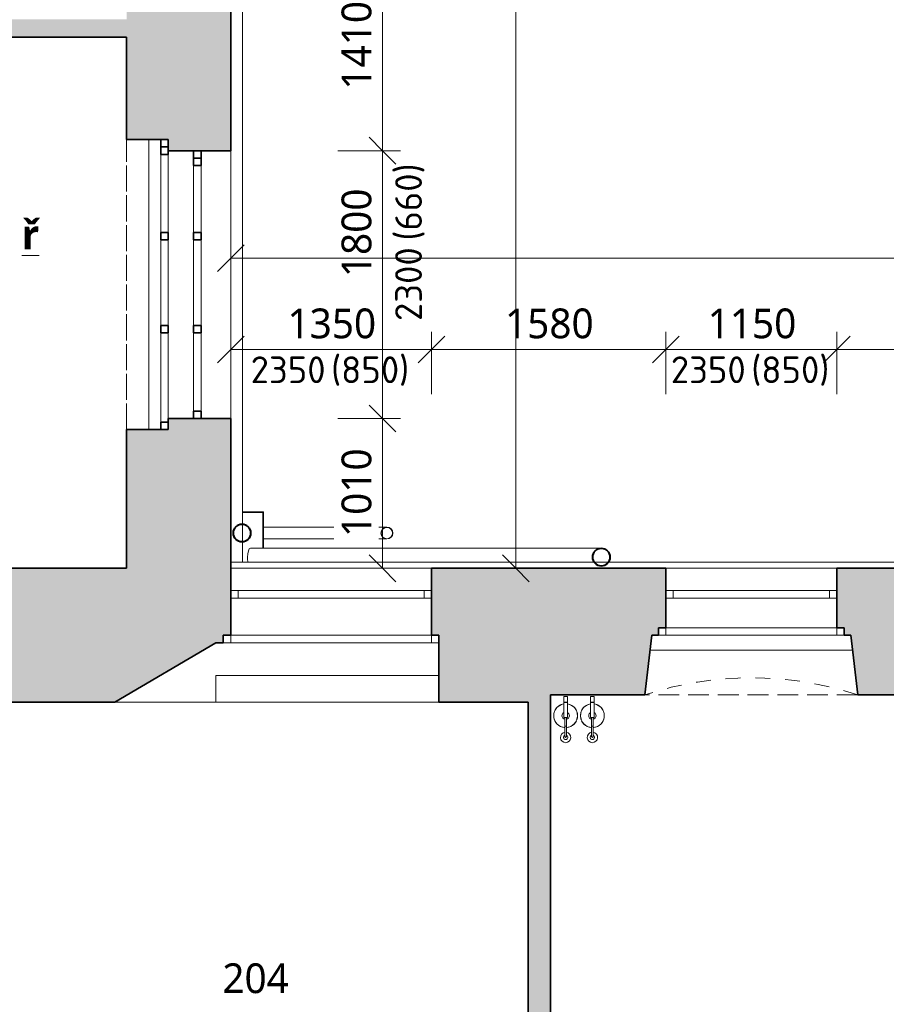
# Model space of a CAD drawing. Header units: metres. Extents: x -2.8 to 41.5, y -4.4 to 31.
# Tile 5 of 22: x 4.7 to 10.6, y 11.8 to 18.4. Entities that reach past the tile are written whole.
import ezdxf

# ---------------------------------------------------------------- set-up
doc = ezdxf.new("R2010")
doc.units = ezdxf.units.M
doc.linetypes.add('AV - Cerch_ 1 tecka 2mm', pattern=[0.004, 0.002, -0.001, 0, -0.001])
doc.layers.add('AV-KOTY', color=5, linetype='Continuous', lineweight=13, true_color=0x0000ff)
doc.layers.add('AV-MISTNOSTI', color=5, linetype='Continuous', lineweight=5, true_color=0x0000ff)
for name, color, linetype, lineweight in [('AV-KOTY-100', 7, 'Continuous', 5), ('AV-SRAFY', 7, 'Continuous', 35), ('AV-STAVBA', 7, 'Continuous', 18)]:
    doc.layers.add(name, color=color, linetype=linetype, lineweight=lineweight)
doc.styles.add('ISOCPEUR', font='isocpeur.ttf', dxfattribs={"height": 0.18})
doc.styles.add('Trebuchet MS', font='trebuc.ttf', dxfattribs={"height": 0.2})
doc.styles.add('Trebuchet MS_B', font='trebuc.ttf', dxfattribs={"height": 0.2})
doc.dimstyles.new('2_mm_-_O_-_Blue_-_mm_-_zaokrouhlena', dxfattribs={"dimscale": 0.3048, "dimtxt": 0.20619, "dimasz": 0.590551, "dimexe": 0.393701, "dimexo": 0.0625, "dimgap": 0.065617, "dimtad": 1, "dimdec": 0, "dimlfac": 1000, "dimrnd": 10, "dimzin": 0, "dimdsep": 46, "dimtxsty": 'Trebuchet MS', "dimblk1": 'OBLIQUE', "dimblk2": 'OBLIQUE', "dimsah": 1, "dimcen": 0.09, "dimazin": 0, "dimtfac": 1, "dimtdec": 4, "dimtix": 1, "dimtmove": 0, "dimatfit": 3, "dimfxl": 0.984252, "dimfxlon": 1, "dimtvp": 1, "dimtfill": 1, "dimtolj": 1, "dimtzin": 0, "dimarcsym": 2})
doc.dimstyles.new('2_mm_-_O_-_Blue_-_mm_-_zaokrouhlena_1', dxfattribs={"dimscale": 0.3048, "dimtxt": 0.20619, "dimasz": 0.590551, "dimexe": 0.393701, "dimexo": 0.0625, "dimgap": 0.065617, "dimtad": 1, "dimdec": 0, "dimlfac": 1000, "dimrnd": 10, "dimzin": 0, "dimdsep": 46, "dimtxsty": 'Trebuchet MS', "dimblk1": 'OBLIQUE', "dimblk2": 'OBLIQUE', "dimsah": 1, "dimcen": 0.09, "dimazin": 0, "dimtfac": 1, "dimtdec": 4, "dimtix": 1, "dimtmove": 2, "dimatfit": 3, "dimfxl": 0.984252, "dimfxlon": 1, "dimtvp": 1, "dimtfill": 1, "dimtolj": 1, "dimtzin": 0, "dimarcsym": 2})

# ---------------------------------------------------------------- blocks, each defined once
blk = doc.blocks.new('WI_2-2_dvojité s příčlemi_bez středního sloupku - 1150x2350-1158680-2NP')
at = {"layer": 'AV-STAVBA', "linetype": 'AV - Cerch_ 1 tecka 2mm', "lineweight": 13}
for p, q in [((-0.575, 0.425), (0.575, 0.425)), ((-0.625, -0.425), (0.625, -0.425))]:
    blk.add_line(p, q, dxfattribs=at)
at = {"layer": 'AV-STAVBA'}
for p, q in [((-0.575, 0.225), (-0.575, 0.275)), ((-0.575, 0.275), (0.575, 0.275)), ((-0.525, 0.225), (-0.525, 0.275)), ((0.525, 0.225), (0.525, 0.275)), ((0.575, 0.225), (0.575, 0.275)), ((-0.575, 0.225), (0.575, 0.225)), ((-0.625, 0.025), (-0.625, -0.025)), ((-0.625, 0.025), (0.625, 0.025)), ((-0.575, 0.025), (-0.575, -0.025)), ((0.575, 0.025), (0.575, -0.025)), ((0.625, 0.025), (0.625, -0.025)), ((-0.625, -0.025), (0.625, -0.025))]:
    blk.add_line(p, q, dxfattribs=at)
blk = doc.blocks.new('GM_Nika se zkoseným ostěním a klenutým nadpražím - 1000x1500-1158163-2NP')
at = {"layer": 'AV-STAVBA', "linetype": 'AV - Cerch_ 1 tecka 2mm', "lineweight": 13}
for p, q in [((0.67, 0.425), (-0.67, 0.425)), ((0.715, -0.425), (-0.715, -0.425))]:
    blk.add_line(p, q, dxfattribs=at)
blk.add_arc((0, -2.6053), 2.2945, 71.84343, 108.15657, dxfattribs=at)
blk = doc.blocks.new('GM_Nika_zkosené ostění - 1362_5x-1160296-2NP')
at = {"layer": 'AV-STAVBA', "linetype": 'AV - Cerch_ 1 tecka 2mm', "lineweight": 13}
blk.add_line((-0.59, 0.425), (0.84, 0.425), dxfattribs=at)
blk = doc.blocks.new('WI_2-2_dvojité s příčlemi_bez středního sloupku - 1350x2350-1164986-2NP')
at = {"layer": 'AV-STAVBA', "linetype": 'AV - Cerch_ 1 tecka 2mm', "lineweight": 13}
for p, q in [((-0.675, 0.45), (0.675, 0.45)), ((-0.725, -0.45), (0.725, -0.45))]:
    blk.add_line(p, q, dxfattribs=at)
at = {"layer": 'AV-STAVBA'}
for p, q in [((-0.675, 0.25), (-0.675, 0.3)), ((-0.675, 0.3), (0.675, 0.3)), ((-0.625, 0.25), (-0.625, 0.3)), ((0.625, 0.25), (0.625, 0.3)), ((0.675, 0.25), (0.675, 0.3)), ((-0.675, 0.25), (0.675, 0.25)), ((-0.725, 0), (-0.725, -0.05)), ((-0.725, 0), (0.725, 0)), ((-0.725, -0.05), (0.725, -0.05)), ((-0.675, 0), (-0.675, -0.05)), ((0.675, 0), (0.675, -0.05)), ((0.725, 0), (0.725, -0.05))]:
    blk.add_line(p, q, dxfattribs=at)
blk = doc.blocks.new('GM_Nika_zkosené ostění_jednostranné - 1500x3350-1167878-2NP')
at = {"layer": 'AV-STAVBA', "linetype": 'AV - Cerch_ 1 tecka 2mm', "lineweight": 13}
blk.add_line((-1.305, -0.45), (1.225, -0.45), dxfattribs=at)
blk = doc.blocks.new('WI_3-3_dvojité_s příčlemi - 1800x2300-1204608-2NP')
at = {"layer": 'AV-STAVBA', "linetype": 'AV - Cerch_ 1 tecka 2mm', "lineweight": 13}
for p, q in [((0.975, 0.35), (-0.975, 0.35)), ((0.9, 0.35), (-0.9, 0.35)), ((-0.9, 0.35), (0.9, 0.35)), ((0.975, -0.35), (-0.975, -0.35)), ((-0.975, -0.35), (0.975, -0.35)), ((0.9, -0.35), (-0.9, -0.35))]:
    blk.add_line(p, q, dxfattribs=at)
at = {"layer": 'AV-STAVBA', "lineweight": 35}
for p, q in [((-0.85, 0.15), (-0.9, 0.15)), ((-0.85, 0.1), (-0.85, 0.15)), ((-0.8, 0.15), (-0.85, 0.15)), ((-0.85, 0.15), (-0.85, 0.1)), ((-0.8, 0.1), (-0.8, 0.15)), ((-0.3, 0.15), (-0.35, 0.15)), ((-0.35, 0.15), (-0.35, 0.1)), ((-0.3, 0.1), (-0.3, 0.15)), ((0.325, 0.15), (0.275, 0.15)), ((0.275, 0.15), (0.275, 0.1)), ((0.325, 0.1), (0.325, 0.15)), ((0.9, 0.15), (0.85, 0.15)), ((0.85, 0.15), (0.85, 0.1)), ((-0.9, 0.1), (-0.85, 0.1)), ((-0.85, 0.1), (-0.8, 0.1)), ((-0.35, 0.1), (-0.3, 0.1)), ((0.275, 0.1), (0.325, 0.1)), ((0.85, 0.1), (0.9, 0.1)), ((-0.925, -0.12), (-0.975, -0.12)), ((-0.925, -0.07), (-0.925, -0.12)), ((-0.925, -0.12), (-0.925, -0.07)), ((-0.875, -0.12), (-0.925, -0.12)), ((-0.9, -0.07), (-0.875, -0.07)), ((-0.875, -0.07), (-0.875, -0.12)), ((-0.35, -0.12), (-0.35, -0.07)), ((-0.35, -0.07), (-0.3, -0.07)), ((-0.3, -0.12), (-0.35, -0.12)), ((-0.3, -0.07), (-0.3, -0.12)), ((0.275, -0.12), (0.275, -0.07)), ((0.275, -0.07), (0.325, -0.07)), ((0.325, -0.12), (0.275, -0.12)), ((0.325, -0.07), (0.325, -0.12)), ((0.925, -0.12), (0.925, -0.07)), ((0.975, -0.12), (0.925, -0.12))]:
    blk.add_line(p, q, dxfattribs=at)
at = {"layer": 'AV-STAVBA'}
for p, q in [((-0.9, 0.1), (-0.9, 0.15)), ((-0.9, 0.15), (0.9, 0.15)), ((-0.85, 0.1), (-0.85, 0.15)), ((-0.8, 0.15), (-0.35, 0.15)), ((-0.3, 0.15), (0.275, 0.15)), ((0.325, 0.15), (0.85, 0.15)), ((0.85, 0.1), (0.85, 0.15)), ((0.9, 0.1), (0.9, 0.15)), ((-0.9, 0.1), (0.9, 0.1)), ((-0.35, 0.1), (-0.8, 0.1)), ((0.275, 0.1), (-0.3, 0.1)), ((0.85, 0.1), (0.325, 0.1)), ((-0.975, -0.07), (-0.975, -0.12)), ((-0.975, -0.07), (0.975, -0.07)), ((-0.975, -0.12), (0.975, -0.12)), ((-0.925, -0.07), (-0.925, -0.12)), ((-0.35, -0.07), (-0.875, -0.07)), ((-0.875, -0.12), (-0.35, -0.12)), ((-0.3, -0.12), (0.275, -0.12)), ((0.325, -0.12), (0.925, -0.12)), ((0.925, -0.07), (0.925, -0.12)), ((0.975, -0.07), (0.975, -0.12))]:
    blk.add_line(p, q, dxfattribs=at)
blk = doc.blocks.new('GM_Nika_obdélníková - 1950x660-1192761-2NP')
at = {"layer": 'AV-STAVBA', "linetype": 'AV - Cerch_ 1 tecka 2mm'}
blk.add_line((-0.975, 0.35), (0.975, 0.35), dxfattribs=at)
blk = doc.blocks.new('GM_Dešťový svod_01 - GM_Dešťový svod_01-1503299-2NP')
at = {"layer": 'AV-STAVBA'}
blk.add_line((8.6462, 14.8832), (6.2871, 14.8832), dxfattribs=at)
at = {"layer": 'AV-STAVBA', "lineweight": 35}
for radius, start, end in [(0.06, 0, 180), (0.058, 0, 180), (0.06, 180, 0), (0.058, 180, 0)]:
    blk.add_arc((8.6462, 14.8232), radius, start, end, dxfattribs=at)
at = {"layer": 'AV-STAVBA'}
for start_param, end_param in [(0, 1.570796), (1.570796, 2.183221)]:
    blk.add_ellipse((6.2871, 14.8232), major_axis=(0, 0.06), ratio=0.325568, start_param=start_param, end_param=end_param, dxfattribs=at)
for points, knots in [([(8.5911, 14.847), (8.5899, 14.8443), (8.5872, 14.8366), (8.5862, 14.8284), (8.5862, 14.8232)], [0.8702188, 0.8702188, 0.8702188, 0.8702188, 0.9166667, 1, 1, 1, 1]), ([(8.6072, 14.8688), (8.606, 14.8678), (8.6029, 14.865), (8.5984, 14.8598), (8.595, 14.8546), (8.5932, 14.8514), (8.5928, 14.8506)], [0.7250892, 0.7250892, 0.7250892, 0.7250892, 0.75, 0.7916667, 0.8333333, 0.8493649, 0.8493649, 0.8493649, 0.8493649]), ([(8.6085, 14.8673), (8.6093, 14.868), (8.6104, 14.8689), (8.6115, 14.8697), (8.6119, 14.87)], [0.27491083, 0.27491083, 0.27491083, 0.27491083, 0.29166667, 0.29851886, 0.29851886, 0.29851886, 0.29851886]), ([(8.6322, 14.8816), (8.6317, 14.8814), (8.6299, 14.881), (8.6269, 14.8801), (8.622, 14.8782), (8.6165, 14.8755), (8.6124, 14.8729), (8.6107, 14.8716)], [0.5747034, 0.5747034, 0.5747034, 0.5747034, 0.5833333, 0.6041667, 0.625, 0.6666667, 0.7014811, 0.7014811, 0.7014811, 0.7014811]), ([(8.6577, 14.8821), (8.6564, 14.8823), (8.6526, 14.883), (8.6475, 14.8833), (8.6422, 14.8831), (8.6384, 14.8827), (8.6359, 14.8823), (8.6347, 14.8821)], [0.4386826, 0.4386826, 0.4386826, 0.4386826, 0.4583333, 0.5, 0.5208333, 0.5416667, 0.5613174, 0.5613174, 0.5613174, 0.5613174]), ([(8.6817, 14.8716), (8.6799, 14.8729), (8.6759, 14.8755), (8.6692, 14.8788), (8.6638, 14.8806), (8.6607, 14.8814), (8.6603, 14.8815)], [0.2985189, 0.2985189, 0.2985189, 0.2985189, 0.3333333, 0.375, 0.4166667, 0.4244677, 0.4244677, 0.4244677, 0.4244677]), ([(8.6805, 14.87), (8.6808, 14.8697), (8.682, 14.8689), (8.6831, 14.868), (8.6838, 14.8673)], [0.70148114, 0.70148114, 0.70148114, 0.70148114, 0.70833333, 0.72508917, 0.72508917, 0.72508917, 0.72508917]), ([(8.6996, 14.8506), (8.6991, 14.8514), (8.6974, 14.8546), (8.6939, 14.8598), (8.6894, 14.865), (8.6863, 14.8678), (8.6851, 14.8688)], [0.1506351, 0.1506351, 0.1506351, 0.1506351, 0.1666667, 0.2083333, 0.25, 0.2749108, 0.2749108, 0.2749108, 0.2749108]), ([(8.7062, 14.8232), (8.7062, 14.8284), (8.7051, 14.8366), (8.7024, 14.8443), (8.7012, 14.847)], [0, 0, 0, 0, 0.0833333, 0.1297812, 0.1297812, 0.1297812, 0.1297812]), ([(8.5862, 14.8232), (8.5862, 14.818), (8.5872, 14.8098), (8.5899, 14.8021), (8.5911, 14.7994)], [0, 0, 0, 0, 0.0833333, 0.1297812, 0.1297812, 0.1297812, 0.1297812]), ([(8.5928, 14.7959), (8.5932, 14.795), (8.5946, 14.7925), (8.5961, 14.7902), (8.5971, 14.7887)], [0.15063513, 0.15063513, 0.15063513, 0.15063513, 0.16666667, 0.19494079, 0.19494079, 0.19494079, 0.19494079]), ([(8.6953, 14.7887), (8.6963, 14.7902), (8.6978, 14.7925), (8.6991, 14.795), (8.6996, 14.7959)], [0.80505921, 0.80505921, 0.80505921, 0.80505921, 0.83333333, 0.84936487, 0.84936487, 0.84936487, 0.84936487]), ([(8.7012, 14.7994), (8.7024, 14.8021), (8.7051, 14.8098), (8.7062, 14.818), (8.7062, 14.8232)], [0.8702188, 0.8702188, 0.8702188, 0.8702188, 0.9166667, 1, 1, 1, 1])]:
    blk.add_open_spline(points, degree=3, knots=knots, dxfattribs=at)
for points in [[(8.5929, 14.8462), (8.5934, 14.8474), (8.594, 14.8485), (8.5945, 14.8496)], [(8.6325, 14.8796), (8.6334, 14.8798), (8.6342, 14.88), (8.6351, 14.8801)], [(8.6573, 14.8801), (8.6581, 14.88), (8.659, 14.8798), (8.6598, 14.8796)], [(8.6978, 14.8496), (8.6984, 14.8485), (8.6989, 14.8474), (8.6994, 14.8462)], [(8.5945, 14.7968), (8.594, 14.7979), (8.5934, 14.799), (8.5929, 14.8002)], [(8.6994, 14.8002), (8.6989, 14.799), (8.6984, 14.7979), (8.6978, 14.7968)]]:
    blk.add_open_spline(points, degree=3, dxfattribs=at)
blk = doc.blocks.new('GM_Dešťový svod_02 - GM_Dešťový svod_02-1503358-2NP')
at = {"layer": 'AV-STAVBA'}
for p, q in [((6.3748, 15.1282), (6.2347, 15.1282)), ((6.2347, 15.1232), (6.3698, 15.1232)), ((6.3698, 15.1232), (6.3698, 14.8831)), ((6.3748, 14.8831), (6.3748, 15.1282)), ((7.2048, 15.0253), (6.3748, 15.0253)), ((6.3748, 14.9453), (7.2048, 14.9453))]:
    blk.add_line(p, q, dxfattribs=at)
at = {"layer": 'AV-STAVBA', "lineweight": 35}
for radius, start, end in [(0.06, 0, 180), (0.058, 0, 180), (0.06, 180, 0), (0.058, 180, 0)]:
    blk.add_arc((6.2304, 14.9853), radius, start, end, dxfattribs=at)
at = {"layer": 'AV-STAVBA'}
for radius, start, end in [(0.04, 0, 180), (0.04, 180, 0), (0.038, 0, 180), (0.038, 180, 0)]:
    blk.add_arc((7.2048, 14.9853), radius, start, end, dxfattribs=at)
blk = doc.blocks.new('GM_Nika_obdélníková - 1500x900-1515694-2NP')
at = {"layer": 'AV-STAVBA', "linetype": 'AV - Cerch_ 1 tecka 2mm'}
blk.add_line((-0.75, 0.45), (0.75, 0.45), dxfattribs=at)
blk = doc.blocks.new('GM_Hasicí přístroj - Hasici pristroj-1546942-2NP')
at = {"layer": 'AV-STAVBA', "lineweight": 13}
for p, q in [((-0.0421, 0.0036), (-0.1007, 0.0036)), ((-0.0421, 0.0111), (0.0579, 0.0111)), ((-0.0421, 0.0111), (-0.0421, -0.0139)), ((0.0579, 0.0111), (0.0605, 0.0111)), ((0.0579, 0.0111), (0.0579, -0.0139)), ((0.0605, 0.0111), (0.0979, 0.0111)), ((0.0605, 0.0111), (0.0605, -0.0139)), ((0.0979, 0.0111), (0.0979, -0.0139)), ((-0.1007, -0.0064), (-0.0421, -0.0064)), ((0.0579, -0.0139), (-0.0421, -0.0139)), ((0.0605, -0.0139), (0.0579, -0.0139)), ((0.0979, -0.0139), (0.0605, -0.0139))]:
    blk.add_line(p, q, dxfattribs=at)
at = {"layer": 'AV-STAVBA', "lineweight": 13, "flags": 128}
for points in [[(-0.1007, 0.0036), (-0.1035, 0.0036), (-0.1063, 0.0036), (-0.1092, 0.0036), (-0.112, 0.0036), (-0.1149, 0.0036), (-0.1177, 0.0036), (-0.1205, 0.0036), (-0.1233, 0.0036), (-0.126, 0.0036), (-0.1288, 0.0036), (-0.1315, 0.0036), (-0.1341, 0.0036), (-0.1367, 0.0036), (-0.1393, 0.0036), (-0.1418, 0.0036), (-0.1443, 0.0036), (-0.1467, 0.0036), (-0.149, 0.0036), (-0.1513, 0.0036), (-0.1535, 0.0036), (-0.1556, 0.0036), (-0.1577, 0.0036), (-0.1596, 0.0036), (-0.1615, 0.0036), (-0.1633, 0.0036), (-0.165, 0.0036), (-0.1667, 0.0036), (-0.1682, 0.0036), (-0.1696, 0.0036), (-0.1709, 0.0036), (-0.1714, 0.0036)], [(-0.1714, -0.0064), (-0.1701, -0.0064), (-0.1687, -0.0064), (-0.1673, -0.0064), (-0.1657, -0.0064), (-0.164, -0.0064), (-0.1622, -0.0064), (-0.1604, -0.0064), (-0.1584, -0.0064), (-0.1564, -0.0064), (-0.1543, -0.0064), (-0.1522, -0.0064), (-0.1499, -0.0064), (-0.1476, -0.0064), (-0.1452, -0.0064), (-0.1428, -0.0064), (-0.1403, -0.0064), (-0.1377, -0.0064), (-0.1351, -0.0064), (-0.1325, -0.0064), (-0.1298, -0.0064), (-0.1271, -0.0064), (-0.1244, -0.0064), (-0.1216, -0.0064), (-0.1188, -0.0064), (-0.116, -0.0064), (-0.1131, -0.0064), (-0.1103, -0.0064), (-0.1074, -0.0064), (-0.1046, -0.0064), (-0.1018, -0.0064), (-0.1007, -0.0064)]]:
    blk.add_lwpolyline(points, dxfattribs=at)
at = {"layer": 'AV-STAVBA', "lineweight": 13}
for centre, radius, start, end in [((-0.0307, -0.0014), 0.08, 90, 176.37662), ((-0.0307, -0.0014), 0.08, 114.97132, 155.02868), ((-0.0307, -0.0014), 0.08, 90, 110.02868), ((-0.0307, -0.0014), 0.08, 69.97132, 90), ((-0.0307, -0.0014), 0.08, 9.18677, 90), ((-0.0307, -0.0014), 0.08, 24.97132, 65.02868), ((-0.1772, -0.0014), 0.035, 7.23753, 180), ((-0.1764, -0.0014), 0.015, 18.64917, 180), ((-0.1764, -0.0014), 0.015, 165, 180), ((-0.1764, -0.0014), 0.015, 105, 134.93615), ((-0.1714, -0.0014), 0.005, 150, 180), ((-0.1714, -0.0014), 0.005, 90, 120), ((-0.1764, -0.0014), 0.015, 45.06385, 75), ((-0.1764, -0.0014), 0.015, 18.64917, 44.93615), ((-0.0307, -0.0014), 0.08, 159.97132, 176.42822), ((-0.0307, -0.0014), 0.025, 90, 169.20034), ((-0.0307, -0.0014), 0.025, 30, 90), ((-0.0307, -0.0014), 0.08, 9.05555, 20.02868), ((-0.1772, -0.0014), 0.035, 180, 351.96894), ((-0.1764, -0.0014), 0.015, 174.95011, 180), ((-0.1764, -0.0014), 0.015, 180, 185.04989), ((-0.1764, -0.0014), 0.015, 180, 224.93615), ((-0.1764, -0.0014), 0.015, 180, 341.97651), ((-0.1764, -0.0014), 0.015, 240, 270), ((-0.1714, -0.0014), 0.005, 180, 210), ((-0.1714, -0.0014), 0.005, 240, 285), ((-0.1764, -0.0014), 0.015, 330, 341.97651), ((-0.0307, -0.0014), 0.08, 183.5619, 200.02868), ((-0.0307, -0.0014), 0.08, 183.6137, 270), ((-0.0307, -0.0014), 0.08, 204.97132, 245.02868), ((-0.0307, -0.0014), 0.025, 190.79953, 270), ((-0.0307, -0.0014), 0.025, 270, 330), ((-0.0307, -0.0014), 0.08, 270, 350.81323), ((-0.0307, -0.0014), 0.08, 294.97132, 335.02868), ((-0.0307, -0.0014), 0.08, 339.97132, 350.94445), ((-0.0307, -0.0014), 0.08, 249.97132, 270), ((-0.0307, -0.0014), 0.08, 270, 290.02868)]:
    blk.add_arc(centre, radius, start, end, dxfattribs=at)
for points, knots in [([(-0.1764, -0.0014), (-0.1764, -0.0009), (-0.1762, 0.0003), (-0.1753, 0.0019), (-0.1742, 0.0028), (-0.1731, 0.0033), (-0.1725, 0.0034), (-0.1723, 0.0035)], [0, 0, 0, 0, 0.1111111, 0.2222222, 0.3333333, 0.3888889, 0.4444444, 0.4444444, 0.4444444, 0.4444444]), ([(-0.1689, -0.0058), (-0.1692, -0.0059), (-0.1697, -0.0062), (-0.1705, -0.0064), (-0.1714, -0.0065), (-0.1723, -0.0064), (-0.1731, -0.0062), (-0.1742, -0.0057), (-0.1753, -0.0047), (-0.1762, -0.0032), (-0.1764, -0.002), (-0.1764, -0.0014)], [0.3333333, 0.3333333, 0.3333333, 0.3333333, 0.3888889, 0.4444444, 0.5, 0.5555556, 0.6111111, 0.6666667, 0.7777778, 0.8888889, 1, 1, 1, 1])]:
    blk.add_open_spline(points, degree=3, knots=knots, dxfattribs=at)
for points in [[(-0.1004, -0.0014), (-0.1004, -0.0009), (-0.1004, 0.0003), (-0.1005, 0.0018), (-0.1005, 0.003), (-0.1006, 0.0034), (-0.1006, 0.0035)], [(-0.1006, -0.0064), (-0.1006, -0.0063), (-0.1005, -0.0059), (-0.1005, -0.0047), (-0.1004, -0.0032), (-0.1004, -0.002), (-0.1004, -0.0014)]]:
    blk.add_open_spline(points, degree=3, dxfattribs=at)
blk = doc.blocks.new('Řísma 2NP_ vnitroblok - Řísma 2NP_ vnitroblok-1646675-2NP')
at = {"layer": 'AV-STAVBA'}
for p, q in [((6.1548, 14.789), (8.5986, 14.789)), ((8.6011, 14.789), (8.6912, 14.789)), ((8.6937, 14.789), (25.1323, 14.789))]:
    blk.add_line(p, q, dxfattribs=at)
blk = doc.blocks.new('Římsa vnitroblok - Římsa vnitroblok-1647102-2NP')
at = {"layer": 'AV-STAVBA'}
for p, q in [((6.2347, 15.0438), (6.2347, 27.9956)), ((6.2347, 14.9287), (6.2347, 15.0418)), ((6.2347, 14.789), (6.2347, 14.9268))]:
    blk.add_line(p, q, dxfattribs=at)
blk = doc.blocks.new('DIMBLOCK73-2NP')
at = {"layer": 'AV-KOTY-100', "color": 5, "true_color": 0x0000ff}
for p, q in [((6.1548, 16.2186), (6.1548, 16.5186)), ((6.1548, 16.2186), (6.2448, 16.3086)), ((7.5048, 16.2186), (7.5048, 16.3386)), ((7.5048, 16.2186), (7.5948, 16.3086)), ((6.1548, 16.2186), (6.0648, 16.1286)), ((6.1548, 16.2186), (7.5048, 16.2186)), ((6.1548, 16.2186), (6.1548, 16.0986)), ((7.5048, 16.2186), (7.4148, 16.1286)), ((7.5048, 16.2186), (7.5048, 15.9186))]:
    blk.add_line(p, q, dxfattribs=at)
at = {"layer": 'AV-KOTY-100', "color": 0, "insert": (6.5363, 16.4946), "char_height": 0.2, "width": 0.704541, "attachment_point": 1, "line_spacing_factor": 1.048425, "style": 'Trebuchet MS', "bg_fill": 3, "box_fill_scale": 1.25, "bg_fill_color": 256, "bg_fill_true_color": 13158600, "bg_fill_transparency": 0}
blk.add_mtext('1350', dxfattribs=at)
blk = doc.blocks.new('_Oblique')
at = {"color": 0, "linetype": 'ByBlock', "lineweight": -2}
blk.add_line((-0.5, -0.5), (0.5, 0.5), dxfattribs=at)
blk = doc.blocks.new('DIMBLOCK74-2NP')
at = {"layer": 'AV-KOTY-100', "color": 5, "true_color": 0x0000ff}
for p, q in [((7.5048, 16.2186), (7.5048, 16.3386)), ((7.5048, 16.2186), (7.5948, 16.3086)), ((9.0798, 16.2186), (9.0798, 16.3386)), ((9.0798, 16.2186), (9.1698, 16.3086)), ((7.5048, 16.2186), (7.4148, 16.1286)), ((7.5048, 16.2186), (9.0798, 16.2186)), ((7.5048, 16.2186), (7.5048, 15.9186)), ((9.0798, 16.2186), (8.9898, 16.1286)), ((9.0798, 16.2186), (9.0798, 15.9186))]:
    blk.add_line(p, q, dxfattribs=at)
at = {"layer": 'AV-KOTY-100', "color": 0, "insert": (7.9988, 16.4946), "char_height": 0.2, "width": 0.704541, "attachment_point": 1, "line_spacing_factor": 1.048425, "style": 'Trebuchet MS', "bg_fill": 3, "box_fill_scale": 1.25, "bg_fill_color": 256, "bg_fill_true_color": 13158600, "bg_fill_transparency": 0}
blk.add_mtext('1580', dxfattribs=at)
blk = doc.blocks.new('DIMBLOCK75-2NP')
at = {"layer": 'AV-KOTY-100', "color": 5, "true_color": 0x0000ff}
for p, q in [((9.0798, 16.2186), (9.0798, 16.3386)), ((9.0798, 16.2186), (9.1698, 16.3086)), ((10.2298, 16.2186), (10.2298, 16.3386)), ((10.2298, 16.2186), (10.3198, 16.3086)), ((9.0798, 16.2186), (8.9898, 16.1286)), ((9.0798, 16.2186), (10.2298, 16.2186)), ((9.0798, 16.2186), (9.0798, 15.9186)), ((10.2298, 16.2186), (10.1398, 16.1286)), ((10.2298, 16.2186), (10.2298, 15.9186))]:
    blk.add_line(p, q, dxfattribs=at)
at = {"layer": 'AV-KOTY-100', "color": 0, "insert": (9.3613, 16.4946), "char_height": 0.2, "width": 0.704541, "attachment_point": 1, "line_spacing_factor": 1.048425, "style": 'Trebuchet MS', "bg_fill": 3, "box_fill_scale": 1.25, "bg_fill_color": 256, "bg_fill_true_color": 13158600, "bg_fill_transparency": 0}
blk.add_mtext('1150', dxfattribs=at)
blk = doc.blocks.new('DIMBLOCK76-2NP')
at = {"layer": 'AV-KOTY-100', "color": 5, "true_color": 0x0000ff}
for p, q in [((10.2298, 16.2186), (10.2298, 16.3386)), ((10.2298, 16.2186), (10.3198, 16.3086)), ((12.0448, 16.2186), (12.0448, 16.3386)), ((12.0448, 16.2186), (12.1348, 16.3086)), ((10.2298, 16.2186), (10.1398, 16.1286)), ((10.2298, 16.2186), (12.0448, 16.2186)), ((10.2298, 16.2186), (10.2298, 15.9186)), ((12.0448, 16.2186), (11.9548, 16.1286)), ((12.0448, 16.2186), (12.0448, 15.9186))]:
    blk.add_line(p, q, dxfattribs=at)
at = {"layer": 'AV-KOTY-100', "color": 0, "insert": (10.8437, 16.4946), "char_height": 0.2, "width": 0.704541, "attachment_point": 1, "line_spacing_factor": 1.048425, "style": 'Trebuchet MS', "bg_fill": 3, "box_fill_scale": 1.25, "bg_fill_color": 256, "bg_fill_true_color": 13158600, "bg_fill_transparency": 0}
blk.add_mtext('1810', dxfattribs=at)
blk = doc.blocks.new('DIMBLOCK109-2NP')
at = {"layer": 'AV-KOTY-100', "color": 5, "true_color": 0x0000ff}
for p, q in [((7.1757, 18.9632), (7.0857, 19.0532)), ((7.1757, 18.9632), (6.8757, 18.9632)), ((7.1757, 18.9632), (7.1757, 17.5556)), ((7.1757, 18.9632), (7.2657, 18.8732)), ((7.1757, 18.9632), (7.2957, 18.9632)), ((7.1757, 17.5556), (7.0857, 17.6456)), ((7.1757, 17.5556), (6.8757, 17.5556)), ((7.1757, 17.5556), (7.2657, 17.4656)), ((7.1757, 17.5556), (7.2957, 17.5556))]:
    blk.add_line(p, q, dxfattribs=at)
at = {"layer": 'AV-KOTY-100', "color": 0, "insert": (6.8998, 17.9659), "char_height": 0.2, "width": 0.704541, "attachment_point": 1, "rotation": 90, "line_spacing_factor": 1.048425, "style": 'Trebuchet MS', "bg_fill": 3, "box_fill_scale": 1.25, "bg_fill_color": 256, "bg_fill_true_color": 13158600, "bg_fill_transparency": 0}
blk.add_mtext('1410', dxfattribs=at)
blk = doc.blocks.new('DIMBLOCK110-2NP')
at = {"layer": 'AV-KOTY-100', "color": 5, "true_color": 0x0000ff}
for p, q in [((7.1757, 17.5556), (7.0857, 17.6456)), ((7.1757, 17.5556), (6.8757, 17.5556)), ((7.1757, 17.5556), (7.1757, 15.7556)), ((7.1757, 17.5556), (7.2657, 17.4656)), ((7.1757, 17.5556), (7.2957, 17.5556)), ((7.1757, 15.7556), (7.0857, 15.8456)), ((7.1757, 15.7556), (6.8757, 15.7556)), ((7.1757, 15.7556), (7.2657, 15.6656)), ((7.1757, 15.7556), (7.2957, 15.7556))]:
    blk.add_line(p, q, dxfattribs=at)
at = {"layer": 'AV-KOTY-100', "color": 0, "insert": (6.8998, 16.7054), "char_height": 0.2, "width": 0.704541, "attachment_point": 1, "rotation": 90, "line_spacing_factor": 1.048425, "style": 'Trebuchet MS', "bg_fill": 3, "box_fill_scale": 1.25, "bg_fill_color": 256, "bg_fill_true_color": 13158600, "bg_fill_transparency": 0}
blk.add_mtext('1800', dxfattribs=at)
blk = doc.blocks.new('DIMBLOCK111-2NP')
at = {"layer": 'AV-KOTY-100', "color": 5, "true_color": 0x0000ff}
for p, q in [((7.1757, 15.7556), (7.0857, 15.8456)), ((7.1757, 15.7556), (6.8757, 15.7556)), ((7.1757, 15.7556), (7.1757, 14.7482)), ((7.1757, 15.7556), (7.2657, 15.6656)), ((7.1757, 15.7556), (7.2957, 15.7556)), ((7.1757, 14.7482), (7.0857, 14.8382)), ((7.1757, 14.7482), (7.0557, 14.7482)), ((7.1757, 14.7482), (7.2657, 14.6582)), ((7.1757, 14.7482), (7.4757, 14.7482))]:
    blk.add_line(p, q, dxfattribs=at)
at = {"layer": 'AV-KOTY-100', "color": 0, "insert": (6.8998, 14.9584), "char_height": 0.2, "width": 0.704541, "attachment_point": 1, "rotation": 90, "line_spacing_factor": 1.048425, "style": 'Trebuchet MS', "bg_fill": 3, "box_fill_scale": 1.25, "bg_fill_color": 256, "bg_fill_true_color": 13158600, "bg_fill_transparency": 0}
blk.add_mtext('1010', dxfattribs=at)
blk = doc.blocks.new('DIMBLOCK137-2NP')
at = {"layer": 'AV-KOTY-100', "color": 5, "true_color": 0x0000ff}
for p, q in [((6.1548, 16.833), (6.1548, 17.133)), ((39.7648, 16.833), (39.7648, 16.953)), ((6.1548, 16.833), (6.2448, 16.923)), ((39.7648, 16.833), (39.8548, 16.923)), ((6.1548, 16.833), (6.0648, 16.743)), ((6.1548, 16.833), (39.7648, 16.833)), ((6.1548, 16.833), (6.1548, 16.713)), ((39.7648, 16.833), (39.6748, 16.743)), ((39.7648, 16.833), (39.7648, 16.533))]:
    blk.add_line(p, q, dxfattribs=at)
at = {"layer": 'AV-KOTY-100', "color": 0, "insert": (22.5929, 17.1089), "char_height": 0.2, "width": 0.880677, "attachment_point": 1, "line_spacing_factor": 1.048425, "style": 'Trebuchet MS', "bg_fill": 3, "box_fill_scale": 1.25, "bg_fill_color": 256, "bg_fill_true_color": 13158600, "bg_fill_transparency": 0}
blk.add_mtext('33610', dxfattribs=at)
blk = doc.blocks.new('DIMBLOCK138-2NP')
at = {"layer": 'AV-KOTY-100', "color": 5, "true_color": 0x0000ff}
for p, q in [((8.0718, 27.9956), (7.9818, 28.0856)), ((8.0718, 27.9956), (7.7718, 27.9956)), ((8.0718, 27.9956), (8.0718, 14.7482)), ((8.0718, 27.9956), (8.1618, 27.9056)), ((8.0718, 27.9956), (8.1918, 27.9956)), ((8.0718, 14.7482), (7.9818, 14.8382)), ((8.0718, 14.7482), (7.9518, 14.7482)), ((8.0718, 14.7482), (8.1618, 14.6582)), ((8.0718, 14.7482), (8.3718, 14.7482))]:
    blk.add_line(p, q, dxfattribs=at)
at = {"layer": 'AV-KOTY-100', "color": 0, "insert": (7.7959, 21.005), "char_height": 0.2, "width": 0.880677, "attachment_point": 1, "rotation": 90, "line_spacing_factor": 1.048425, "style": 'Trebuchet MS', "bg_fill": 3, "box_fill_scale": 1.25, "bg_fill_color": 256, "bg_fill_true_color": 13158600, "bg_fill_transparency": 0}
blk.add_mtext('13250', dxfattribs=at)

msp = doc.modelspace()

# ---------------------------------------------------------------- hatches: boundary and pattern name
at = {"layer": 'AV-SRAFY', "lineweight": 18}
h = msp.add_hatch(color=256, dxfattribs=at)
h.paths.add_polyline_path([(6.116, 14.7482), (6.1548, 14.7482), (6.1548, 15.7556), (5.7348, 15.7556), (5.7348, 15.6806), (5.4548, 15.6806), (5.4548, 14.7482), (5.7699, 14.7482)])
h.paths.add_polyline_path([(6.1548, 17.5556), (6.1548, 18.9632), (5.7548, 18.9632), (5.7548, 18.8632), (5.4548, 18.8632), (5.4548, 17.6306), (5.7348, 17.6306), (5.7348, 17.5556), (5.7699, 17.5556)])
h.paths.add_polyline_path([(6.1548, 20.0632), (6.1548, 21.3232), (5.7548, 21.3232), (5.7548, 21.2232), (5.4548, 21.2232), (5.4548, 20.1632), (5.7548, 20.1632), (5.7548, 20.0632)])
h.paths.add_polyline_path([(6.1548, 22.4232), (6.1548, 23.2282), (5.4548, 23.2282), (5.4548, 22.5232), (5.7548, 22.5232), (5.7548, 22.4232)])
msp.add_hatch(color=256, dxfattribs=at).paths.add_polyline_path([(5.4548, 18.3182), (5.4548, 18.4382), (1.9148, 18.4382), (1.9148, 18.3182), (3.001, 18.3182)])
h = msp.add_hatch(color=256, dxfattribs=at)
h.paths.add_polyline_path([(0.2248, 13.8482), (1.1348, 13.8482), (1.1348, 14.7482), (0.2248, 14.7482)])
h.paths.add_polyline_path([(5.3748, 13.8482), (6.0548, 14.2482), (6.1048, 14.2482), (6.1048, 14.2982), (6.1548, 14.2982), (6.1548, 14.7482), (4.3748, 14.7482), (4.3748, 13.8482), (4.5648, 13.8482)])
h.paths.add_polyline_path([(7.5548, 13.8482), (8.2298, 13.8482), (8.2298, 14.7482), (7.5048, 14.7482), (7.5048, 14.2982), (7.5548, 14.2982)])
h = msp.add_hatch(color=256, dxfattribs=at)
h.paths.add_polyline_path([(8.3048, 13.8982), (8.9398, 13.8982), (8.9848, 14.2982), (9.0298, 14.2982), (9.0298, 14.3482), (9.0798, 14.3482), (9.0798, 14.7482), (8.2298, 14.7482), (8.2298, 13.8982)])
h.paths.add_polyline_path([(11.2848, 13.8982), (11.2848, 14.7482), (10.2298, 14.7482), (10.2298, 14.3482), (10.2798, 14.3482), (10.2798, 14.2982), (10.3248, 14.2982), (10.3698, 13.8982), (10.6548, 13.8982)])
h = msp.add_hatch(color=256, dxfattribs=at)
h.paths.add_polyline_path([(8.3048, 8.3882), (8.3048, 8.4532), (8.1548, 8.4532), (8.1548, 8.3882)])
h.paths.add_polyline_path([(8.1548, 9.8032), (8.3048, 9.8032), (8.3048, 13.8982), (8.2298, 13.8982), (8.2298, 13.8482), (8.1548, 13.8482), (8.1548, 9.8682)])

# ---------------------------------------------------------------- linework, layer by layer
at = {"layer": 'AV-STAVBA', "lineweight": 35}
for p, q in [((6.1548, 17.5556), (6.1548, 18.9632)), ((2.7748, 18.3182), (5.4548, 18.3182)), ((5.4548, 18.3182), (5.4548, 17.6306)), ((5.4548, 17.6306), (5.7348, 17.6306)), ((5.7348, 17.6306), (5.7348, 17.5556)), ((5.7348, 17.5556), (6.1548, 17.5556)), ((6.1548, 15.7556), (5.7348, 15.7556)), ((5.7348, 15.7556), (5.7348, 15.6806)), ((6.1548, 14.2982), (6.1548, 15.7556)), ((5.7348, 15.6806), (5.4548, 15.6806)), ((5.4548, 15.6806), (5.4548, 14.7482)), ((5.4548, 14.7482), (2.7748, 14.7482)), ((7.5048, 14.7482), (7.5048, 14.2982)), ((9.0798, 14.7482), (7.5048, 14.7482)), ((9.0798, 14.3482), (9.0798, 14.7482)), ((12.0448, 14.7482), (10.2298, 14.7482)), ((10.2298, 14.7482), (10.2298, 14.3482)), ((6.1048, 14.2482), (6.1048, 14.2982)), ((6.1048, 14.2982), (6.1548, 14.2982)), ((7.5048, 14.2982), (7.5548, 14.2982)), ((7.5548, 14.2982), (7.5548, 13.8482)), ((8.9398, 13.8982), (8.9848, 14.2982)), ((8.9848, 14.2982), (9.0298, 14.2982)), ((9.0298, 14.2982), (9.0298, 14.3482)), ((9.0298, 14.3482), (9.0798, 14.3482)), ((10.2298, 14.3482), (10.2798, 14.3482)), ((10.2798, 14.3482), (10.2798, 14.2982)), ((10.2798, 14.2982), (10.3248, 14.2982)), ((10.3248, 14.2982), (10.3698, 13.8982)), ((5.3748, 13.8482), (6.0548, 14.2482)), ((6.0548, 14.2482), (6.1048, 14.2482)), ((4.5648, 13.8482), (5.3748, 13.8482)), ((7.5548, 13.8482), (8.1548, 13.8482)), ((8.1548, 13.8482), (8.1548, 9.9882)), ((8.3048, 9.8032), (8.3048, 13.8982)), ((8.3048, 13.8982), (8.9398, 13.8982)), ((10.3698, 13.8982), (10.6548, 13.8982))]:
    msp.add_line(p, q, dxfattribs=at)
at = {"layer": 'AV-STAVBA'}
for p, q in [((5.6048, 15.6806), (5.6048, 17.6306)), ((6.1548, 17.5556), (6.1548, 15.7556)), ((5.7348, 17.5306), (5.7348, 17.0056)), ((5.7348, 16.9556), (5.7348, 16.3806)), ((5.7348, 16.3306), (5.7348, 15.7556)), ((6.1548, 14.7482), (7.5048, 14.7482)), ((9.0798, 14.7482), (10.2298, 14.7482)), ((6.1548, 14.2982), (7.5048, 14.2982)), ((9.0798, 14.3482), (10.2298, 14.3482)), ((8.9736, 14.1982), (10.3361, 14.1982)), ((6.0548, 13.8482), (6.0548, 14.0282)), ((6.0548, 14.0282), (7.5548, 14.0282)), ((6.0548, 13.8482), (5.3748, 13.8482))]:
    msp.add_line(p, q, dxfattribs=at)

# ---------------------------------------------------------------- block references
for name in ['Římsa vnitroblok - Římsa vnitroblok-1647102-2NP', 'GM_Dešťový svod_02 - GM_Dešťový svod_02-1503358-2NP', 'GM_Dešťový svod_01 - GM_Dešťový svod_01-1503299-2NP', 'Řísma 2NP_ vnitroblok - Řísma 2NP_ vnitroblok-1646675-2NP']:
    msp.add_blockref(name, (0, 0), dxfattribs=at)
at = {"layer": 'AV-STAVBA', "linetype": 'AV - Cerch_ 1 tecka 2mm', "lineweight": 13}
for name, p, rotation in [('WI_3-3_dvojité_s příčlemi - 1800x2300-1204608-2NP', (5.8048, 16.6556), 269.9999999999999), ('GM_Nika_zkosené ostění - 1362_5x-1160296-2NP', (9.7798, 14.3232), 180)]:
    msp.add_blockref(name, p, dxfattribs=dict(at, rotation=rotation))
at = {"layer": 'AV-STAVBA'}
for name, p, rotation in [('GM_Nika_obdélníková - 1950x660-1192761-2NP', (5.8048, 16.6556), 89.99999999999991), ('GM_Nika_obdélníková - 1500x900-1515694-2NP', (6.8048, 14.2982), 180), ('GM_Hasicí přístroj - Hasici pristroj-1546942-2NP', (8.4048, 13.7882), 89.9999999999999), ('GM_Hasicí přístroj - Hasici pristroj-1546942-2NP', (8.5848, 13.7882), 89.9999999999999)]:
    msp.add_blockref(name, p, dxfattribs=dict(at, rotation=rotation))
at = {"layer": 'AV-STAVBA', "linetype": 'AV - Cerch_ 1 tecka 2mm', "lineweight": 13}
for name, p in [('WI_2-2_dvojité s příčlemi_bez středního sloupku - 1350x2350-1164986-2NP', (6.8298, 14.2982)), ('GM_Nika se zkoseným ostěním a klenutým nadpražím - 1000x1500-1158163-2NP', (9.6548, 14.3232)), ('WI_2-2_dvojité s příčlemi_bez středního sloupku - 1150x2350-1158680-2NP', (9.6548, 14.3232)), ('GM_Nika_zkosené ostění_jednostranné - 1500x3350-1167878-2NP', (6.6798, 14.2982))]:
    msp.add_blockref(name, p, dxfattribs=at)

# ---------------------------------------------------------------- texts
at = {"layer": 'AV-KOTY', "lineweight": 5, "char_height": 0.18, "attachment_point": 1, "rotation": 90, "style": 'ISOCPEUR'}
for s, insert, width in [('(660)', (7.2602, 16.9514), 0.633333), ('2300', (7.2602, 16.4102), 0.609282)]:
    msp.add_mtext(s, dxfattribs=dict(at, insert=insert, width=width))
at = {"layer": 'AV-KOTY', "lineweight": 5, "char_height": 0.18, "attachment_point": 1, "style": 'ISOCPEUR'}
for s, insert, width in [('2350', (6.2884, 16.1729), 0.609282), ('(850)', (6.8296, 16.1729), 0.633333), ('2350', (9.1134, 16.1729), 0.609282), ('(850)', (9.6546, 16.1729), 0.633333)]:
    msp.add_mtext(s, dxfattribs=dict(at, insert=insert, width=width))
at = {"layer": 'AV-MISTNOSTI', "char_height": 0.2, "attachment_point": 1, "style": 'Trebuchet MS_B'}
for s, insert, width in [('\\L\\fTrebuchet MS|b1|i0|c238|p34|;\\Lř', (4.7494, 17.0916), 0.144304), ('204', (6.0983, 12.0924), 0.601266)]:
    msp.add_mtext(s, dxfattribs=dict(at, insert=insert, width=width))

# ---------------------------------------------------------------- next in the draw order: dimensions: what is measured, and where the dimension line sits
at = {"layer": 'AV-KOTY', "lineweight": 5}
dim = msp.add_linear_dim(base=(7.1757, 17.5556), p1=(6.8757, 18.9632), p2=(6.8757, 17.5556), angle=90, dimstyle='2_mm_-_O_-_Blue_-_mm_-_zaokrouhlena', override={"dimpost": '<>', "dimfxl": 1.407586}, dxfattribs=at)
dim.commit()
dim.dimension.update_dxf_attribs({"geometry": 'DIMBLOCK109-2NP', "text_midpoint": (7.054, 18.2594)})
dim = msp.add_linear_dim(base=(7.5048, 16.2186), p1=(6.1548, 16.5186), p2=(7.5048, 15.9186), dimstyle='2_mm_-_O_-_Blue_-_mm_-_zaokrouhlena', override={"dimpost": '<>', "dimfxl": 1.477329}, dxfattribs=at)
dim.commit()
dim.dimension.update_dxf_attribs({"geometry": 'DIMBLOCK73-2NP', "text_midpoint": (6.8298, 16.3404)})

# ---------------------------------------------------------------- next in the draw order: dimensions: what is measured, and where the dimension line sits
dim = msp.add_linear_dim(base=(7.1757, 15.7556), p1=(6.8757, 17.5556), p2=(6.8757, 15.7556), angle=90, dimstyle='2_mm_-_O_-_Blue_-_mm_-_zaokrouhlena_1', override={"dimpost": '<>', "dimfxl": 1.8}, dxfattribs=at)
dim.commit()
dim.dimension.update_dxf_attribs({"geometry": 'DIMBLOCK110-2NP', "text_midpoint": (7.0331, 17.0577), "dimtype": 160, "text_rotation": 90})
dim = msp.add_linear_dim(base=(9.0798, 16.2186), p1=(7.5048, 15.9186), p2=(9.0798, 15.9186), dimstyle='2_mm_-_O_-_Blue_-_mm_-_zaokrouhlena', override={"dimpost": '<>', "dimfxl": 1.575}, dxfattribs=at)
dim.commit()
dim.dimension.update_dxf_attribs({"geometry": 'DIMBLOCK74-2NP', "text_midpoint": (8.2923, 16.3404)})

# ---------------------------------------------------------------- next in the draw order: dimensions: what is measured, and where the dimension line sits
for base, p1, p2, override, picture, middle in [((39.7648, 16.833), (6.1548, 17.133), (39.7648, 16.533), {"dimpost": '<>', "dimfxl": 33.615355}, 'DIMBLOCK137-2NP', (22.9598, 16.9551)), ((10.2298, 16.2186), (9.0798, 15.9186), (10.2298, 15.9186), {"dimpost": '<>', "dimfxl": 1.15}, 'DIMBLOCK75-2NP', (9.6548, 16.3404))]:
    dim = msp.add_linear_dim(base=base, p1=p1, p2=p2, dimstyle='2_mm_-_O_-_Blue_-_mm_-_zaokrouhlena', override=override, dxfattribs=at)
    dim.commit()
    dim.dimension.update_dxf_attribs({"geometry": picture, "text_midpoint": middle})
dim = msp.add_linear_dim(base=(7.1757, 14.7482), p1=(6.8757, 15.7556), p2=(7.4757, 14.7482), angle=90, dimstyle='2_mm_-_O_-_Blue_-_mm_-_zaokrouhlena', override={"dimpost": '<>', "dimfxl": 1.172554}, dxfattribs=at)
dim.commit()
dim.dimension.update_dxf_attribs({"geometry": 'DIMBLOCK111-2NP', "text_midpoint": (7.054, 15.2519)})

# ---------------------------------------------------------------- next in the draw order: dimensions: what is measured, and where the dimension line sits
dim = msp.add_linear_dim(base=(8.0718, 14.7482), p1=(7.7718, 27.9956), p2=(8.3718, 14.7482), angle=90, dimstyle='2_mm_-_O_-_Blue_-_mm_-_zaokrouhlena', override={"dimpost": '<>', "dimfxl": 13.260994}, dxfattribs=at)
dim.commit()
dim.dimension.update_dxf_attribs({"geometry": 'DIMBLOCK138-2NP', "text_midpoint": (7.95, 21.3719)})
dim = msp.add_linear_dim(base=(12.0448, 16.2186), p1=(10.2298, 15.9186), p2=(12.0448, 15.9186), dimstyle='2_mm_-_O_-_Blue_-_mm_-_zaokrouhlena', override={"dimpost": '<>', "dimfxl": 1.814971}, dxfattribs=at)
dim.commit()
dim.dimension.update_dxf_attribs({"geometry": 'DIMBLOCK76-2NP', "text_midpoint": (11.1373, 16.3404)})

doc.saveas('drawing.dxf')
